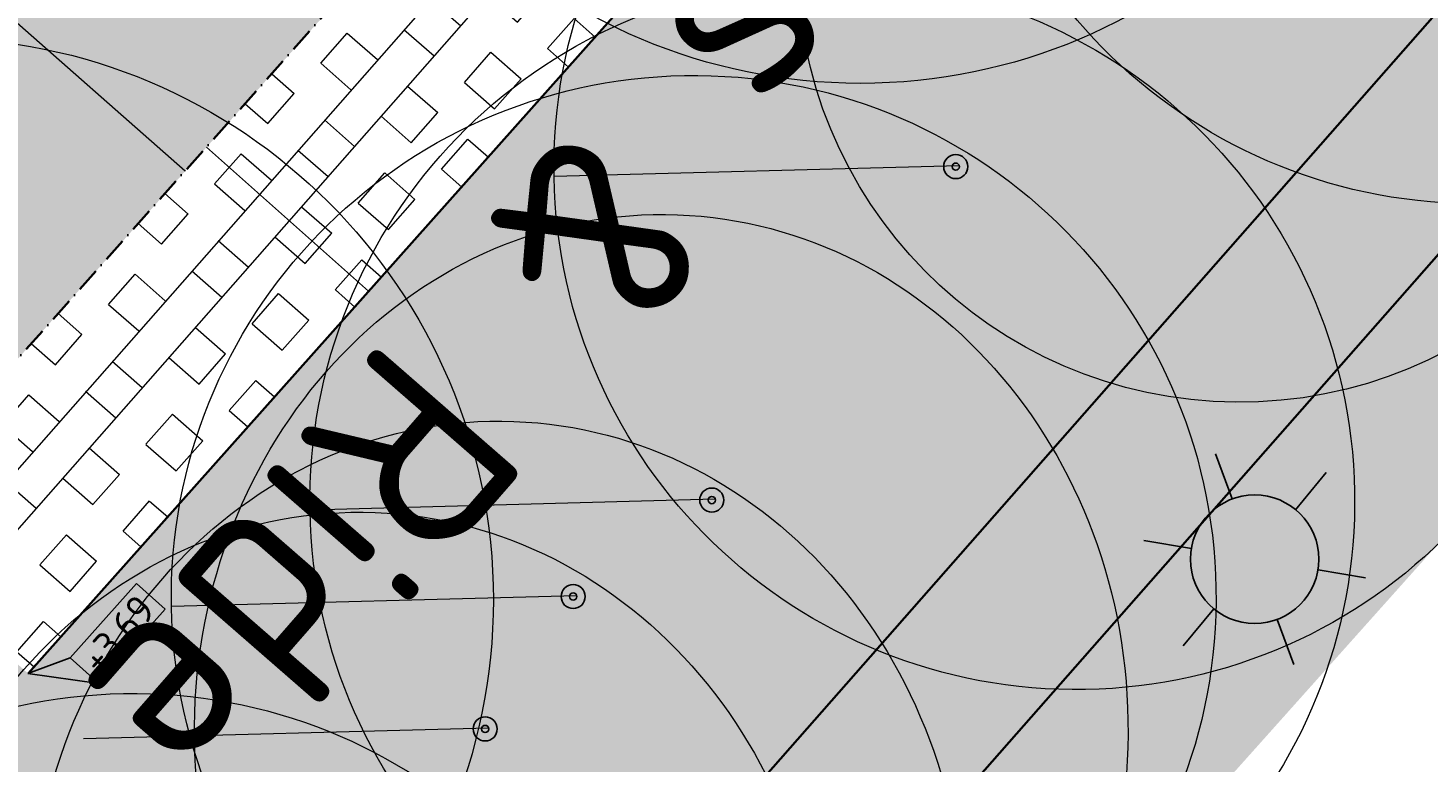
# Model space of a CAD drawing. Header units: millimetres. Extents: x 37131378 to 37737458, y 18584386 to 19114224.
# Tile 66 of 86: x 37644040 to 37661461, y 18856617 to 18865757. Entities that reach past the tile are written whole.
import ezdxf
from ezdxf.enums import TextEntityAlignment as Align

# ---------------------------------------------------------------- set-up
doc = ezdxf.new("R2010")
doc.units = ezdxf.units.MM
doc.header["$LTSCALE"] = 50
doc.header["$PDMODE"] = 35
for name, pattern in [('VH-GELEIDEBAND_70X200', [20, 12, -4, 0, -4]), ('VH-OPSLUITBAND_100X200', [16, 8, -2, 4, -2]), ('VH-OPSLUITBAND_120X250', [26, 16, -4, 2, -4])]:
    doc.linetypes.add(name, pattern=pattern)
for name, color, linetype, lineweight in [('B-BH-OG-TOPOGRAFIE_STRAATNAAM-T35', 50, 'Continuous', 35), ('Benaderbaarheid boom Bovengrands + 1m', 7, 'Continuous', 5), ('Benaderbaarheid boom Bovengrands + 1m meting', 7, 'Continuous', 5), ('N-ME-VH-M', 7, 'Continuous', 18), ('N-WE-VH-KANTOPSLUITING_GELEIDEBAND_70X200-G', 20, 'VH-GELEIDEBAND_70X200', 35), ('N-WE-VH-KANTOPSLUITING_OPSLUITBAND_100X200-G', 150, 'VH-OPSLUITBAND_100X200', 35), ('N-WE-VH-KANTOPSLUITING_OPSLUITBAND_120X250-G', 150, 'VH-OPSLUITBAND_120X250', 35), ('N01-WE-VH-VERHARDING_GRASBETONSTEEN-A', 72, 'Continuous', 18), ('X-XX-AL-HOOGTELABEL-S', 7, 'Continuous', 25), ('X-XX-AL-LICHTMASTEN-PRESENTATIETEKENING', 7, 'Continuous', 25), ('X02-XX-AL-HOOGTELABEL_KANTOPSLUITING-M', 7, 'Continuous', 18)]:
    doc.layers.add(name, color=color, linetype=linetype, lineweight=lineweight)
for name, color, linetype, lineweight, true_color in [('N-WE-OG-RIJBAA-SBS-KF-PAVIONA-V', 7, 'Continuous', 0, 0x8c4b3b), ('N-WE-OG-TROTTOIR-SBS-DF-PAVIONA-V', 7, 'Continuous', 0, 0xbc7967), ('N01-WE-GR-GRAS_GAZON-V', 7, 'Continuous', 18, 0xc5d986)]:
    doc.layers.add(name, color=color, linetype=linetype, lineweight=lineweight, true_color=true_color)
doc.styles.add('NLCS-ISO', font='txt')
doc.styles.add('NLCS-ISO-M200-T25', font='txt', dxfattribs={"height": 0.5})
doc.styles.add('NLCS-ISO-MM1-T25', font='txt', dxfattribs={"height": 2.5})
doc.dimstyles.new('NLCS-M200-T25-PIJL_A_L2_H1', dxfattribs={"dimscale": 0.2, "dimtxt": 2.5, "dimasz": 2.5, "dimexe": 2, "dimexo": 2, "dimgap": 0.7, "dimtad": 1, "dimzin": 0, "dimdsep": 46, "dimtxsty": 'NLCS-ISO-M200-T25', "dimcen": 0, "dimdle": 2, "dimse1": 1, "dimse2": 1, "dimclrd": 256, "dimclre": 256, "dimclrt": 256, "dimadec": 1, "dimazin": 0, "dimtfac": 1, "dimtdec": 3, "dimtofl": 0, "dimtmove": 0, "dimatfit": 3, "dimfxl": 2, "dimtfillclr": 256, "dimtolj": 1, "dimtzin": 0, "dimlwd": -1, "dimlwe": -1, "dimarcsym": 0})
doc.dimstyles.new('NLCS-M200-T25-PIJL_L2_H1', dxfattribs={"dimscale": 0.2, "dimtxt": 2.5, "dimasz": 2.5, "dimexe": 2, "dimexo": 2, "dimgap": 0.7, "dimtad": 1, "dimzin": 0, "dimdsep": 46, "dimtxsty": 'NLCS-ISO-M200-T25', "dimcen": 0, "dimdle": 2, "dimclrd": 256, "dimclre": 256, "dimclrt": 256, "dimadec": 1, "dimazin": 0, "dimtfac": 1, "dimtdec": 3, "dimtofl": 0, "dimtmove": 0, "dimatfit": 3, "dimfxl": 2, "dimfxlon": 1, "dimtfillclr": 256, "dimtolj": 1, "dimtzin": 0, "dimlwd": -1, "dimlwe": -1, "dimarcsym": 0})
doc.dimstyles.new('NLCS-M200-T25-PIJL_L3_H2', dxfattribs={"dimscale": 0.2, "dimtxt": 2.5, "dimasz": 2.5, "dimexe": 2, "dimexo": 2, "dimgap": 0.7, "dimtad": 1, "dimdec": 3, "dimzin": 0, "dimdsep": 46, "dimtxsty": 'NLCS-ISO-M200-T25', "dimcen": 0, "dimdle": 2, "dimclrd": 256, "dimclre": 256, "dimclrt": 256, "dimazin": 0, "dimtfac": 1, "dimtdec": 3, "dimtofl": 0, "dimtmove": 0, "dimatfit": 3, "dimfxl": 2, "dimfxlon": 1, "dimtfillclr": 256, "dimtolj": 1, "dimtzin": 0, "dimlwd": -1, "dimlwe": -1, "dimarcsym": 0})

# ---------------------------------------------------------------- blocks, each defined once
blk = doc.blocks.new('*D1138')
at = {"layer": 'Benaderbaarheid boom Bovengrands + 1m meting', "transparency": 16777216}
for p, q in [((37655626, 18864040), (37650588, 18863906)), ((37655627, 18864040), (37655627, 18864041)), ((37650587, 18863905), (37650587, 18863905))]:
    blk.add_line(p, q, dxfattribs=at)
for points in [[(37655626, 18864040), (37655626, 18864040), (37655627, 18864040)], [(37650588, 18863906), (37650588, 18863906), (37650587, 18863906)]]:
    blk.add_solid(points, dxfattribs=at)
at = {"layer": 'Defpoints', "color": 0, "transparency": 16777216}
for p in [(37650585, 18863992, 3937), (37655628, 18863994), (37650587, 18863906)]:
    blk.add_point(p, dxfattribs=at)
at = {"layer": 'Benaderbaarheid boom Bovengrands + 1m meting', "transparency": 16777216, "insert": (37653107, 18863973), "char_height": 0.5, "attachment_point": 5, "rotation": 1.5283, "style": 'NLCS-ISO-M200-T25'}
blk.add_mtext('\\A1;5.00', dxfattribs=at)
blk = doc.blocks.new('*D1139')
at = {"layer": 'Benaderbaarheid boom Bovengrands + 1m meting', "transparency": 16777216}
for p, q in [((37652590, 18859888), (37647552, 18859754)), ((37652591, 18859888), (37652591, 18859889)), ((37647551, 18859753), (37647551, 18859753))]:
    blk.add_line(p, q, dxfattribs=at)
for points in [[(37652590, 18859888), (37652590, 18859888), (37652591, 18859888)], [(37647552, 18859754), (37647552, 18859754), (37647551, 18859754)]]:
    blk.add_solid(points, dxfattribs=at)
at = {"layer": 'Defpoints', "color": 0, "transparency": 16777216}
for p in [(37647549, 18859840, 3937), (37652592, 18859842), (37647551, 18859754)]:
    blk.add_point(p, dxfattribs=at)
at = {"layer": 'Benaderbaarheid boom Bovengrands + 1m meting', "transparency": 16777216, "insert": (37650071, 18859821), "char_height": 0.5, "attachment_point": 5, "rotation": 1.5283, "style": 'NLCS-ISO-M200-T25'}
blk.add_mtext('\\A1;5.00', dxfattribs=at)
blk = doc.blocks.new('*D1140')
at = {"layer": 'Benaderbaarheid boom Bovengrands + 1m meting', "transparency": 16777216}
for p, q in [((37645826, 18858552), (37645826, 18858552)), ((37650865, 18858687), (37645827, 18858553)), ((37650866, 18858687), (37650866, 18858688))]:
    blk.add_line(p, q, dxfattribs=at)
for points in [[(37645827, 18858553), (37645827, 18858553), (37645826, 18858553)], [(37650865, 18858687), (37650865, 18858687), (37650866, 18858687)]]:
    blk.add_solid(points, dxfattribs=at)
at = {"layer": 'Defpoints', "color": 0, "transparency": 16777216}
for p in [(37645824, 18858639, 3937), (37645826, 18858553), (37650867, 18858641)]:
    blk.add_point(p, dxfattribs=at)
at = {"layer": 'Benaderbaarheid boom Bovengrands + 1m meting', "transparency": 16777216, "insert": (37648346, 18858620), "char_height": 0.5, "attachment_point": 5, "rotation": 1.5283, "style": 'NLCS-ISO-M200-T25'}
blk.add_mtext('\\A1;5.00', dxfattribs=at)
blk = doc.blocks.new('*D1141')
at = {"layer": 'Benaderbaarheid boom Bovengrands + 1m meting', "transparency": 16777216}
for p, q in [((37649770, 18857038), (37644732, 18856904)), ((37649771, 18857038), (37649771, 18857039)), ((37644731, 18856903), (37644731, 18856903))]:
    blk.add_line(p, q, dxfattribs=at)
for points in [[(37649770, 18857038), (37649770, 18857038), (37649771, 18857038)], [(37644732, 18856904), (37644732, 18856904), (37644731, 18856904)]]:
    blk.add_solid(points, dxfattribs=at)
at = {"layer": 'Defpoints', "color": 0, "transparency": 16777216}
for p in [(37644729, 18856990, 3937), (37649772, 18856992), (37644731, 18856904)]:
    blk.add_point(p, dxfattribs=at)
at = {"layer": 'Benaderbaarheid boom Bovengrands + 1m meting', "transparency": 16777216, "insert": (37647251, 18856971), "char_height": 0.5, "attachment_point": 5, "rotation": 1.5283, "style": 'NLCS-ISO-M200-T25'}
blk.add_mtext('\\A1;5.00', dxfattribs=at)
blk = doc.blocks.new('N-SAL-HOOGTELABEL_KANTOPSLUITING_03-SO')
for p, q in [((0, 0), (-2.461, -1.312)), ((-2.461, -3.713), (0, 0)), ((-8.664, -1.312), (-8.664, -3.713)), ((-2.461, -1.312), (-8.664, -1.312)), ((-2.461, -3.713), (-2.461, -1.312)), ((-8.664, -3.713), (-2.461, -3.713))]:
    blk.add_line(p, q)
blk.add_solid([(-2.461, -1.312), (0, 0), (-2.461, -3.713)])
at = {"style": 'NLCS-ISO'}
blk.add_attdef('...', text='', height=1.8, dxfattribs=at).set_placement((-5.543, -2.553), align=Align.MIDDLE)
blk = doc.blocks.new('*D1114')
at = {"layer": 'Defpoints', "color": 0, "ltscale": 2, "transparency": 16777216}
for p in [(37646392, 18864422), (37648409, 18862626), (37648277, 18862479)]:
    blk.add_point(p, dxfattribs=at)
at = {"layer": 'N-ME-VH-M', "ltscale": 2, "transparency": 16777216}
blk.add_line((37646261, 18864274), (37648277, 18862479), dxfattribs=at)
for points in [[(37646261, 18864274), (37646261, 18864274), (37646261, 18864274)], [(37648277, 18862479), (37648277, 18862479), (37648277, 18862479)]]:
    blk.add_solid(points, dxfattribs=at)
at = {"layer": 'N-ME-VH-M', "ltscale": 2, "transparency": 16777216, "insert": (37647269, 18863377), "char_height": 0.5, "attachment_point": 5, "rotation": 318.3165, "style": 'NLCS-ISO-M200-T25', "bg_fill": 3, "box_fill_scale": 1.1, "bg_fill_color": 256, "bg_fill_true_color": 13158600, "bg_fill_transparency": 0}
blk.add_mtext('\\A1;2700.00', dxfattribs=at)
blk = doc.blocks.new('LICHTMAST NIEUW EN BESTAAND PRESENTATIE')
at = {"layer": 'X-XX-AL-LICHTMASTEN-PRESENTATIETEKENING', "true_color": 0xffff47}
h = blk.add_hatch(color=51, dxfattribs=at)
h.dxf.hatch_style = 1
edge = h.paths.add_edge_path()
edge.add_arc((0, 0), 0.4, 0, 360)
at = {"layer": 'X-XX-AL-LICHTMASTEN-PRESENTATIETEKENING'}
for p, q in [((0, 0.4), (0, 0.7)), ((-0.606, 0.35), (-0.346, 0.2)), ((0.346, 0.2), (0.606, 0.35)), ((-0.606, -0.35), (-0.346, -0.2)), ((0.346, -0.2), (0.606, -0.35)), ((0, -0.7), (0, -0.4))]:
    blk.add_line(p, q, dxfattribs=at)
blk.add_circle((0, 0), 0.4, dxfattribs=at)
blk = doc.blocks.new('*D1164')
at = {"layer": 'Defpoints', "color": 0, "transparency": 16777216}
for p in [(37641549, 18868000), (37645998, 18863978), (37646027, 18864012)]:
    blk.add_point(p, dxfattribs=at)
at = {"layer": 'X02-XX-AL-HOOGTELABEL_KANTOPSLUITING-M', "transparency": 16777216}
for p, q in [((37641494, 18867938), (37641494, 18867938)), ((37641494, 18867938), (37645997, 18863979)), ((37645998, 18863978), (37645997, 18863978))]:
    blk.add_line(p, q, dxfattribs=at)
for points in [[(37641494, 18867938), (37641494, 18867938), (37641494, 18867938)], [(37645997, 18863979), (37645997, 18863978), (37645998, 18863978)]]:
    blk.add_solid(points, dxfattribs=at)
at = {"layer": 'X02-XX-AL-HOOGTELABEL_KANTOPSLUITING-M', "transparency": 16777216, "insert": (37643746, 18865958), "char_height": 0.5, "attachment_point": 5, "rotation": 318.6764, "style": 'NLCS-ISO-M200-T25'}
blk.add_mtext('\\A1;6m', dxfattribs=at)

msp = doc.modelspace()

# ---------------------------------------------------------------- hatches: boundary and pattern name
at = {"ltscale": 0.1}
h = msp.add_hatch(color=256, dxfattribs=at)
edge = h.paths.add_edge_path()
edge.add_arc((37655584.6937, 18864030.3389), 150, 0, 360)
h = msp.add_hatch(color=256, dxfattribs=at)
edge = h.paths.add_edge_path()
edge.add_arc((37652548.6937, 18859878.3389), 150, 0, 360)
h = msp.add_hatch(color=256, dxfattribs=at)
edge = h.paths.add_edge_path()
edge.add_arc((37650823.6937, 18858677.3389), 150, 0, 360)
h = msp.add_hatch(color=256, dxfattribs=at)
edge = h.paths.add_edge_path()
edge.add_arc((37649728.6937, 18857028.3389), 150, 0, 360)
at = {"layer": 'N-WE-OG-RIJBAA-SBS-KF-PAVIONA-V', "lineweight": 18, "ltscale": 1.5}
h = msp.add_hatch(color=256, dxfattribs=at)
h.dxf.hatch_style = 1
h.paths.add_polyline_path([(37639500.8908, 18855933.1122), (37636309.8978, 18852347.3659), (37649083.3231, 18840962.9655), (37652180.2131, 18844430.4162), (37652060.8793, 18844536.997), (37652161.3023, 18844649.4361)])
h.paths.add_polyline_path([(37635933.8843, 18852682.4904), (37639127.4785, 18856265.739), (37647691.7923, 18865876.7718), (37643211.4429, 18869867.2067), (37624142.4913, 18848456.4003), (37628620.2914, 18844460.9139)])
at = {"layer": 'N-WE-OG-TROTTOIR-SBS-DF-PAVIONA-V', "lineweight": 18, "ltscale": 1.5}
h = msp.add_hatch(color=256, dxfattribs=at)
h.dxf.hatch_style = 1
edge = h.paths.add_edge_path()
edge.add_line((37684362.4693, 18888840.331), (37686389.4914, 18887102.013))
edge.add_line((37686389.4914, 18887102.013), (37689381.6937, 18890431.3389))
edge.add_line((37689381.6937, 18890431.3389), (37691056.6937, 18888999.3389))
edge.add_line((37691056.6937, 18888999.3389), (37691512.9108, 18888604.2292))
edge.add_line((37691512.9108, 18888604.2292), (37691515.6937, 18888607.3389))
edge.add_line((37691515.6937, 18888607.3389), (37695022.5024, 18892827.0536))
edge.add_line((37695022.5025, 18892827.0536), (37691052.3434, 18896338.2359))
edge.add_line((37691052.3434, 18896338.2359), (37688409.6779, 18893376.9636))
edge.add_arc((37683933.055, 18897371.9413), 6000, 239.1301619, 318.25399673, ccw=False)
edge.add_line((37680854.5182, 18892221.9306), (37680763.1772, 18891926.9841))
edge.add_line((37680763.1772, 18891926.9841), (37682844.1619, 18890142.3893))
edge.add_line((37682844.1619, 18890142.3893), (37646936.7907, 18849305.8169))
edge.add_line((37646936.7907, 18849305.8169), (37648429.8862, 18847975.0856))
edge.add_line((37648429.8862, 18847975.0856), (37684362.4693, 18888840.331))
at = {"layer": 'N01-WE-GR-GRAS_GAZON-V'}
h = msp.add_hatch(color=256, dxfattribs=at)
h.dxf.hatch_style = 1
edge = h.paths.add_edge_path()
edge.add_line((37644042.0742, 18857717.9912), (37642023.3314, 18859515.5139))
edge.add_line((37642023.3314, 18859515.5139), (37639194.1017, 18856340.4911))
edge.add_line((37639194.1017, 18856340.4911), (37639567.6242, 18856008.1043))
edge.add_line((37639567.6242, 18856008.1043), (37639500.8908, 18855933.1122))
edge.add_line((37639500.8908, 18855933.1122), (37646936.7907, 18849305.8169))
edge.add_line((37646936.7907, 18849305.8169), (37682844.1619, 18890142.3893))
edge.add_line((37682844.1619, 18890142.3893), (37680763.1772, 18891926.9841))
edge.add_line((37680763.1772, 18891926.9841), (37680861.3934, 18892217.8269))
edge.add_arc((37684002.9109, 18897476.2568), 6125.3748, 227.33158576, 239.14484959, ccw=False)
edge.add_arc((37675864.3504, 18888485.4091), 6002.433, 48.37589673, 138.28655395)
edge.add_line((37671383.6419, 18892479.4614), (37653437.0863, 18872331.4265))
edge.add_line((37653437.0863, 18872331.4265), (37655455.6947, 18870533.6944))
edge.add_line((37655455.6947, 18870533.6944), (37644042.0742, 18857717.9912))
h = msp.add_hatch(color=256, dxfattribs=at)
h.dxf.hatch_style = 1
h.paths.add_polyline_path([(37686389.4914, 18887102.013), (37684362.4693, 18888840.331), (37648429.8862, 18847975.0856), (37652161.3023, 18844649.4361), (37652527.1701, 18845059.0821), (37650476.1212, 18846890.9387)])
at = {"layer": 'N01-WE-VH-VERHARDING_GRASBETONSTEEN-A'}
h = msp.add_hatch(dxfattribs=at)
h.set_pattern_fill('AVH-GRASBETONSTEEN_01', color=74, scale=1000, pattern_type=2)
h.set_pattern_definition([(48.67635233, (-68835724.7, -406422708.7), (-1501.983334, 1320.623362), []), (48.67635233, (-68835349.2, -406423038.8), (-1501.983334, 1320.623362), []), (318.67635233, (-68835724.7, -406422708.7), (1320.623362, 1501.983334), [-500, 500]), (318.67635233, (-68835394.5, -406422333.2), (1320.623362, 1501.983334), [-500, 500]), (318.67635233, (-68835064.4, -406421957.7), (1320.623362, 1501.983334), [500, -500]), (318.67635233, (-68834734.2, -406421582.2), (1320.623362, 1501.983334), [500, -500]), (48.67635233, (-68834973.7, -406423369), (-1501.983334, 1320.623362), [500, -500]), (48.67635233, (-68834598.2, -406423699.1), (-1501.983334, 1320.623362), [500, -500])])
h.paths.add_polyline_path([(37653436.9024, 18872331.5192), (37655455.7877, 18870533.7988), (37644041.2501, 18857718.3507), (37642022.5508, 18859516.28)])

# ---------------------------------------------------------------- linework, layer by layer
at = {"ltscale": 0.1}
for centre in [(37655584.6937, 18864030.3389, 3808), (37652548.6937, 18859878.3389, 3665), (37650823.6937, 18858677.3389, 3658), (37649728.6937, 18857028.3389, 3687)]:
    msp.add_circle(centre, 150, dxfattribs=at)
for centre in [(37655584.6937, 18864030.3389, 3808), (37652548.6937, 18859878.3389, 3665), (37650823.6937, 18858677.3389, 3658), (37649728.6937, 18857028.3389, 3687)]:
    msp.add_circle(centre, 45)
at = {"layer": 'Benaderbaarheid boom Bovengrands + 1m'}
for centre in [(37654398.621, 18872067.0922, 3563), (37642830.618, 18858636.4562, 3861)]:
    msp.add_circle(centre, 7000, dxfattribs=at)
for centre, major_axis, ratio in [((37662044.6121, 18870068.5231), (51.6278, 6499.795), 1), ((37659113.6464, 18866596.4248), (5499.8265, -43.6851), 1), ((37657084.6464, 18864018.4248), (51.6278, 6499.795), 1), ((37654048.6464, 18859866.4248), (51.6278, 6499.795), 1), ((37652323.6464, 18858665.4248), (51.6278, 6499.795), 1), ((37651919.9721, 18857010.9336, 2741.684), (51.0177, 6422.98), 0.904326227), ((37649885.9721, 18854437.9336, 2741.684), (51.0177, 6422.98), 0.904326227), ((37648157.9721, 18853303.9336, 2741.684), (51.0177, 6422.98), 0.904326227), ((37645346.2013, 18850970.3224), (51.6278, 6499.795), 1)]:
    msp.add_ellipse(centre, major_axis=major_axis, ratio=ratio, dxfattribs=at)
at = {"layer": 'N-WE-VH-KANTOPSLUITING_GELEIDEBAND_70X200-G', "color": 0, "ltscale": 0.5}
msp.add_line((37642023.3666, 18859515.5535), (37653436.0865, 18872332.2458), dxfattribs=at)
at = {"layer": 'N-WE-VH-KANTOPSLUITING_OPSLUITBAND_100X200-G', "color": 0, "linetype": 'ByBlock'}
for p, q in [((37646936.7907, 18849305.8169), (37682844.1619, 18890142.3893)), ((37648429.8862, 18847975.0856), (37684362.4693, 18888840.331))]:
    msp.add_line(p, q, dxfattribs=at)

# ---------------------------------------------------------------- block references
at = {"layer": 'X-XX-AL-HOOGTELABEL-S', "ltscale": 2}
ref = msp.add_blockref('N-SAL-HOOGTELABEL_KANTOPSLUITING_03-SO', (37644039.8059, 18857720.011), dxfattribs=dict(at, xscale=-200, yscale=199.9999999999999, zscale=199.9999999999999, rotation=48.31646892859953))
ref.add_attrib('...', '+3.69', dxfattribs={"layer": '0', "ltscale": 2, "height": 360, "rotation": 48.31646888, "style": 'NLCS-ISO'}).set_placement((37645158.3248, 18858208.3439), align=Align.MIDDLE)
at = {"layer": 'X-XX-AL-LICHTMASTEN-PRESENTATIETEKENING', "xscale": 2000, "yscale": 2000, "zscale": 2000, "rotation": 200.4334781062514}
msp.add_blockref('LICHTMAST NIEUW EN BESTAAND PRESENTATIE', (37659304.3461, 18859142.2766), dxfattribs=at)

# ---------------------------------------------------------------- dimensions: what is measured, and where the dimension line sits
at = {"layer": 'Benaderbaarheid boom Bovengrands + 1m meting'}
for base, p1, p2, picture, middle in [((37650587.0089, 18863905.7692, -3937), (37655627.7726, 18863994.0827, -3937), (37650584.6986, 18863992.3566), '*D1138', (37653106.7647, 18863973.3886, -3937)), ((37647551.0089, 18859753.7692, -3937), (37652591.7726, 18859842.0827, -3937), (37647548.6986, 18859840.3566), '*D1139', (37650070.7647, 18859821.3886, -3937)), ((37645826.0089, 18858552.7692, -3937), (37650866.7726, 18858641.0827, -3937), (37645823.6986, 18858639.3566), '*D1140', (37648345.7647, 18858620.3886, -3937)), ((37644731.0089, 18856903.7692, -3937), (37649771.7726, 18856992.0827, -3937), (37644728.6986, 18856990.3566), '*D1141', (37647250.7647, 18856971.3886, -3937))]:
    dim = msp.add_linear_dim(base=base, p1=p1, p2=p2, angle=181.52833793, text='5.00', dimstyle='NLCS-M200-T25-PIJL_L2_H1', override={"dimtmove": 1}, dxfattribs=at)
    dim.commit()
    dim.dimension.update_dxf_attribs({"geometry": picture, "text_midpoint": middle})
at = {"layer": 'X02-XX-AL-HOOGTELABEL_KANTOPSLUITING-M'}
dim = msp.add_linear_dim(base=(37645997.5352, 18863978.1893), p1=(37641548.7074, 18868000.3081), p2=(37646027.4331, 18864012.1931), angle=318.67635233, text='6m', dimstyle='NLCS-M200-T25-PIJL_L3_H2', dxfattribs=at)
dim.commit()
dim.dimension.update_dxf_attribs({"geometry": '*D1164', "text_midpoint": (37643745.9875, 18865958.3887)})

# ---------------------------------------------------------------- next in the draw order: dimensions: what is measured, and where the dimension line sits
at = {"layer": 'N-ME-VH-M', "ltscale": 2}
dim = msp.add_aligned_dim(p1=(37646392.1767, 18864421.837), p2=(37648408.616, 18862626.2946), distance=-197.6437, dimstyle='NLCS-M200-T25-PIJL_A_L2_H1', override={"dimtfill": 1}, dxfattribs=at)
dim.commit()
dim.dimension.update_dxf_attribs({"geometry": '*D1114', "text_midpoint": (37647269.2196, 18863376.751)})

# ---------------------------------------------------------------- next in the draw order: linework, layer by layer
at = {"layer": 'N-WE-VH-KANTOPSLUITING_OPSLUITBAND_120X250-G', "color": 0, "linetype": 'ByBlock'}
msp.add_line((37655452.5258, 18870536.7034), (37644039.8451, 18857719.9761), dxfattribs=at)

# ---------------------------------------------------------------- next in the draw order: texts
at = {"layer": 'B-BH-OG-TOPOGRAFIE_STRAATNAAM-T35', "color": 96, "insert": (37657386.9767, 18868472.673), "char_height": 3000, "attachment_point": 1, "rotation": 228.90441525, "style": 'NLCS-ISO-MM1-T25'}
msp.add_mtext_dynamic_manual_height_columns('{\\H0.8x;Kiss & Ride}', width=21012.3009, gutter_width=1800, heights=[0], dxfattribs=at)

doc.saveas('drawing.dxf')
